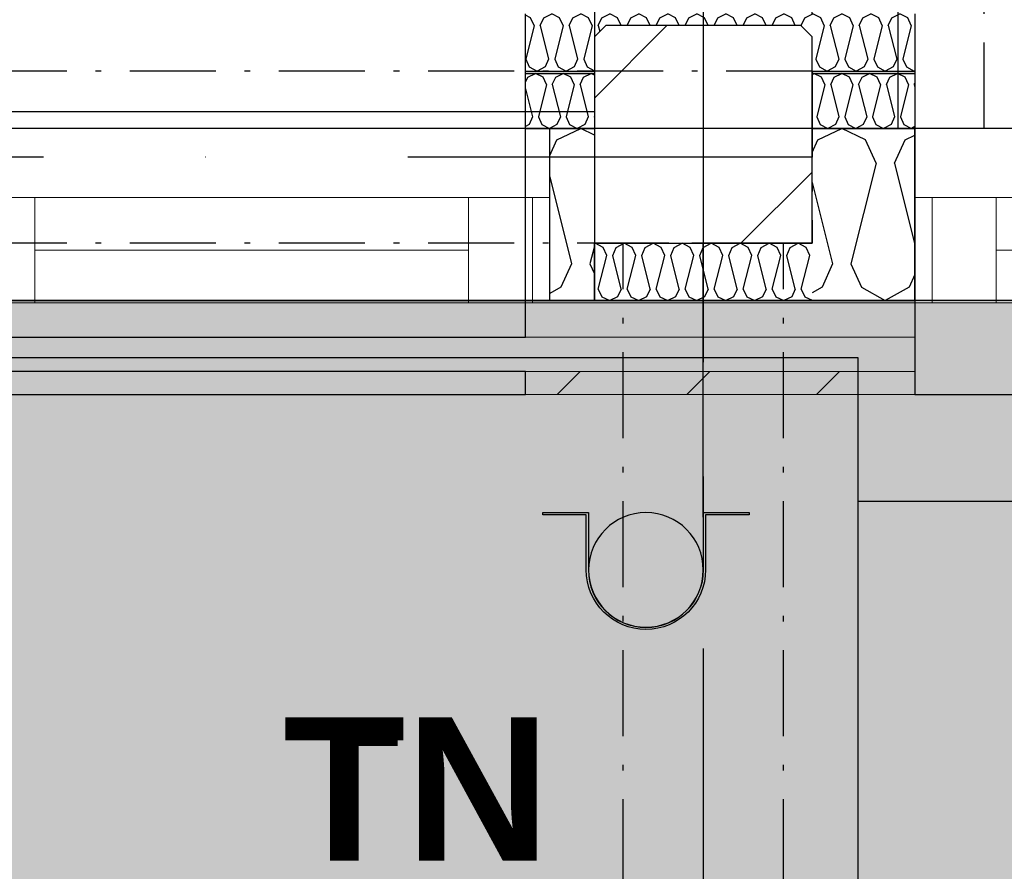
# Model space of a CAD drawing. Header units: millimetres. Extents: x -173281 to 144469, y -85977 to 83288.
# Tile 123 of 256: x -65669 to -64811, y -44460 to -43717. Entities that reach past the tile are written whole.
import ezdxf
from ezdxf.enums import TextEntityAlignment as Align

# ---------------------------------------------------------------- set-up
doc = ezdxf.new("R2010")
doc.units = ezdxf.units.MM
doc.header["$LTSCALE"] = 0.5
doc.header["$MEASUREMENT"] = 0
for name, pattern in [('Akselinje', [1500, 1000, -200, 100, -200]), ('Over snittplan', [260, 150, -50, 10, -50]), ('PLINE', [0]), ('Prikk & stiplet', [1340.555525, 705.555534, -352.777767, 0, -282.222223])]:
    doc.linetypes.add(name, pattern=pattern)
for name, color, linetype in [('222- Søyler', 7, 'Continuous'), ('222- Søyler  (Skravur)', 7, 'Continuous'), ('223- Bjelker', 7, 'Continuous'), ('231- Bærende yttervegger', 7, 'Continuous'), ('231- Bærende yttervegger (Skravur)', 7, 'Continuous'), ('231- Bærende yttervegger(Nye konstruksjoner)', 7, 'Continuous'), ('232- Ikke-bærende yttervegger', 7, 'Continuous'), ('232- Ikke-bærende yttervegger (Skravur)', 7, 'Continuous'), ('232- Ikke-bærende yttervegger (Skravur)(Nye konstruksjoner)', 7, 'Continuous'), ('232- Ikke-bærende yttervegger(Nye konstruksjoner)', 7, 'Continuous'), ('235- Utvendig kledning og overflate (Skravur)(Nye konstruksjoner)', 7, 'Continuous'), ('244- Vinduer_ dører_ foldevegger(Nye konstruksjoner)', 7, 'Continuous'), ('252- Gulv på grunn_ bunnplate', 7, 'Continuous'), ('252- Gulv på grunn_ bunnplate(Nye konstruksjoner)', 7, 'Continuous'), ('256- Faste himlinger og overflatebehandling(Nye konstruksjoner)', 7, 'Continuous'), ('265- Gesimser_ takrenner og nedløp(Nye konstruksjoner)', 7, 'Continuous'), ('283- Ramper(Nye konstruksjoner)', 7, 'Continuous'), ('82-- Modullinjer', 7, 'Continuous'), ('852- Teknisk_symbolsk informasjon_ bygning(Nye konstruksjoner)', 7, 'Continuous')]:
    doc.layers.add(name, color=color, linetype=linetype)
doc.layers.add('234- Vinduer_ dører_ porter(Nye konstruksjoner)', color=7, linetype='Continuous', lineweight=0)
doc.layers.add('235- Utvendig kledning og overflate(Nye konstruksjoner)', color=7, linetype='Continuous', lineweight=0)
doc.styles.add('GENERATED_STYLE_1', font='arial.ttf')
doc.styles.add('GENERATED_STYLE_2', font='arial.ttf')

# ---------------------------------------------------------------- blocks, each defined once
blk = doc.blocks.new('*X224')
at = {"layer": '232- Ikke-bærende yttervegger (Skravur)', "linetype": 'PLINE'}
for p, q in [((-64973.13, -43821.73), (-64952.4, -43811.93)), ((-64931.68, -43821.73), (-64952.4, -43811.93)), ((-64978.16, -43832.8), (-64973.13, -43821.73)), ((-64922.44, -43842.05), (-64931.68, -43821.73)), ((-64906.49, -43842.05), (-64897.25, -43821.73)), ((-64897.25, -43821.73), (-64888.66, -43817.67)), ((-64922.44, -43842.05), (-64944.43, -43930.04)), ((-64906.49, -43842.05), (-64888.66, -43913.38)), ((-64978.16, -43858.9), (-64960.37, -43930.04)), ((-64960.37, -43930.04), (-64969.62, -43950.36)), ((-64944.43, -43930.04), (-64935.19, -43950.36)), ((-64888.66, -43939.2), (-64893.74, -43950.36)), ((-64969.62, -43950.36), (-64978.16, -43955.13)), ((-64935.19, -43950.36), (-64914.46, -43961.93)), ((-64893.74, -43950.36), (-64914.46, -43961.93))]:
    blk.add_line(p, q, dxfattribs=at)
blk = doc.blocks.new('Vindu[20]')
at = {"layer": '234- Vinduer_ dører_ porter(Nye konstruksjoner)', "linetype": 'PLINE'}
for p, q in [((-64888.66, -43811.93), (-63668.66, -43811.93)), ((-64873.66, -43871.93), (-64888.66, -43871.93)), ((-64817.66, -43871.93), (-64873.66, -43871.93)), ((-64873.66, -43871.93), (-64873.66, -43963.93)), ((-64817.66, -43963.93), (-64817.66, -43871.93)), ((-63739.66, -43871.93), (-64817.66, -43871.93)), ((-64817.66, -43917.93), (-63739.66, -43917.93)), ((-64888.66, -43961.93), (-63668.66, -43961.93)), ((-64888.66, -43963.93), (-64873.66, -43963.93)), ((-64873.66, -43963.93), (-64817.66, -43963.93)), ((-64817.66, -43963.93), (-63739.66, -43963.93))]:
    blk.add_line(p, q, dxfattribs=at)
at = {"layer": '244- Vinduer_ dører_ foldevegger(Nye konstruksjoner)', "linetype": 'PLINE'}
for p, q in [((-64888.66, -43871.93), (-64888.66, -43811.93)), ((-64888.66, -43961.93), (-64888.66, -43871.93)), ((-64888.66, -43961.93), (-64888.66, -43871.93)), ((-64888.66, -43961.93), (-64895.66, -43961.93)), ((-64888.66, -43961.93), (-64895.66, -43961.93))]:
    blk.add_line(p, q, dxfattribs=at)
blk = doc.blocks.new('*X398')
at = {"layer": '231- Bærende yttervegger (Skravur)', "linetype": 'PLINE'}
for p, q in [((-65200.76, -43821.73), (-65180.04, -43811.93)), ((-65168.16, -43817.55), (-65180.04, -43811.93)), ((-65207.03, -43835.51), (-65200.76, -43821.73)), ((-65207.03, -43853.97), (-65188.01, -43930.04)), ((-65168.16, -43914.4), (-65172.07, -43930.04)), ((-65188.01, -43930.04), (-65197.26, -43950.36)), ((-65172.07, -43930.04), (-65168.16, -43938.64)), ((-65197.26, -43950.36), (-65207.03, -43955.82))]:
    blk.add_line(p, q, dxfattribs=at)
blk = doc.blocks.new('Vindustempel[37]', base_point=(-65467.03, -43811.93))
at = {"layer": '852- Teknisk_symbolsk informasjon_ bygning(Nye konstruksjoner)', "char_height": 100, "attachment_point": 1, "rotation": 180, "style": 'GENERATED_STYLE_1'}
for s, insert in [('\\A1;{\\pql;\\pt0,50;\\fArial|b0|i0|c0|p0;\\W1.000000;x2\xa0280\\fArial|b0|i0|c0|p0;\\W1.000000;\\A1{\\H.66x;\\S^  ;}\\fArial|b0|i0|c0|p0;\\W1.000000;\\fArial|b0|i0|c0|p0;\\W1.000000;\\A1{\\H.66x;\\S^  ;}}', (-65562.25, -44831.93)), ('\\A1;{\\pql;\\pt0,50;\\fArial|b0|i0|c0|p0;\\W1.000000;490\\fArial|b0|i0|c0|p0;\\W1.000000;\\A1{\\H.66x;\\S^  ;}\\fArial|b0|i0|c0|p0;\\W1.000000;\\fArial|b0|i0|c0|p0;\\W1.000000;\\A1{\\H.66x;\\S^  ;}}', (-65333.44, -44831.93))]:
    blk.add_mtext(s, dxfattribs=dict(at, insert=insert))
at = {"layer": '852- Teknisk_symbolsk informasjon_ bygning(Nye konstruksjoner)', "style": 'GENERATED_STYLE_1'}
for tag, p in [('DUMMY_239', (-65333.44, -44226.21)), ('DUMMY_238', (-64960.04, -44226.21)), ('DUMMY_236', (-64960.04, -44383.36)), ('DUMMY_237', (-65333.44, -44406.21)), ('DUMMY_234', (-64960.04, -44540.5)), ('DUMMY_235', (-65333.44, -44563.36)), ('strSillValue', (-65333.44, -44720.5)), ('strSillPrefix', (-64960.04, -44720.5)), ('DUMMY_233', (-65974.02, -44854.78)), ('strUnitPrefix', (-64960.04, -44877.64))]:
    blk.add_attdef(tag, text='', height=100, rotation=180, dxfattribs=at).set_placement(p, align=Align.TOP_LEFT)
at = {"layer": '852- Teknisk_symbolsk informasjon_ bygning(Nye konstruksjoner)', "style": 'GENERATED_STYLE_2'}
blk.add_attdef('AC_WIDO_ID', text='', height=100, rotation=180, dxfattribs=at).set_placement((-65467.03, -44822.24), align=Align.BOTTOM_CENTER)
blk = doc.blocks.new('Vindu[42]')
at = {"layer": '234- Vinduer_ dører_ porter(Nye konstruksjoner)', "linetype": 'PLINE'}
for p, q in [((-65207.03, -43811.93), (-65727.03, -43811.93)), ((-65712.03, -43871.93), (-65656.03, -43871.93)), ((-65656.03, -43871.93), (-65656.03, -43963.93)), ((-65656.03, -43871.93), (-65278.03, -43871.93)), ((-65278.03, -43963.93), (-65278.03, -43871.93)), ((-65278.03, -43871.93), (-65222.03, -43871.93)), ((-65222.03, -43871.93), (-65207.03, -43871.93)), ((-65222.03, -43871.93), (-65222.03, -43963.93)), ((-65278.03, -43917.93), (-65656.03, -43917.93)), ((-65207.03, -43961.93), (-65727.03, -43961.93)), ((-65656.03, -43963.93), (-65712.03, -43963.93)), ((-65278.03, -43963.93), (-65656.03, -43963.93)), ((-65222.03, -43963.93), (-65278.03, -43963.93)), ((-65207.03, -43963.93), (-65222.03, -43963.93))]:
    blk.add_line(p, q, dxfattribs=at)
at = {"layer": '244- Vinduer_ dører_ foldevegger(Nye konstruksjoner)', "linetype": 'PLINE'}
for p, q in [((-65207.03, -43871.93), (-65207.03, -43811.93)), ((-65207.03, -43961.93), (-65207.03, -43871.93)), ((-65207.03, -43961.93), (-65207.03, -43871.93)), ((-65207.03, -43961.93), (-65200.03, -43961.93)), ((-65207.03, -43961.93), (-65200.03, -43961.93))]:
    blk.add_line(p, q, dxfattribs=at)
at = {"layer": '852- Teknisk_symbolsk informasjon_ bygning(Nye konstruksjoner)'}
ref = blk.add_blockref('Vindustempel[37]', (-65467.03, -43811.93), dxfattribs=at)
ref.add_attrib('AC_WIDO_ID', 'VA-09', dxfattribs={"color": 7, "height": 100, "rotation": 180, "style": 'GENERATED_STYLE_2'}).set_placement((-65467.03, -44822.24), align=Align.BOTTOM_CENTER)
ref.add_attrib('strUnitPrefix', 'BxH:', dxfattribs={"color": 7, "height": 100, "rotation": 180, "style": 'GENERATED_STYLE_1'}).set_placement((-64960.04, -44877.64), align=Align.TOP_LEFT)
ref.add_attrib('strSillValue', '910', dxfattribs={"color": 7, "height": 100, "rotation": 180, "style": 'GENERATED_STYLE_1'}).set_placement((-65333.44, -44720.5), align=Align.TOP_LEFT)
ref.add_attrib('strSillPrefix', 'Bh.:', dxfattribs={"color": 7, "height": 100, "rotation": 180, "style": 'GENERATED_STYLE_1'}).set_placement((-64960.04, -44720.5), align=Align.TOP_LEFT)
ref.add_attrib('DUMMY_235', '-', dxfattribs={"color": 7, "height": 100, "rotation": 180, "style": 'GENERATED_STYLE_1'}).set_placement((-65333.44, -44563.36), align=Align.TOP_LEFT)
ref.add_attrib('DUMMY_237', '-', dxfattribs={"color": 7, "height": 100, "rotation": 180, "style": 'GENERATED_STYLE_1'}).set_placement((-65333.44, -44406.21), align=Align.TOP_LEFT)
blk = doc.blocks.new('*X729')
at = {"layer": '232- Ikke-bærende yttervegger (Skravur)(Nye konstruksjoner)', "linetype": 'PLINE'}
for p, q in [((-65228.16, -43771.53), (-65226.13, -43767.07)), ((-65226.13, -43767.07), (-65219.5, -43763.93)), ((-65212.87, -43767.07), (-65219.5, -43763.93)), ((-65209.91, -43773.57), (-65212.87, -43767.07)), ((-65204.81, -43773.57), (-65201.85, -43767.07)), ((-65201.85, -43767.07), (-65195.22, -43763.93)), ((-65188.59, -43767.07), (-65195.22, -43763.93)), ((-65185.63, -43773.57), (-65188.59, -43767.07)), ((-65180.53, -43773.57), (-65177.57, -43767.07)), ((-65177.57, -43767.07), (-65170.94, -43763.93)), ((-65168.16, -43765.24), (-65170.94, -43763.93)), ((-65228.16, -43777.28), (-65222.05, -43801.72)), ((-65209.91, -43773.57), (-65216.95, -43801.72)), ((-65204.81, -43773.57), (-65197.77, -43801.72)), ((-65185.63, -43773.57), (-65192.67, -43801.72)), ((-65180.53, -43773.57), (-65173.49, -43801.72)), ((-65222.05, -43801.72), (-65225.01, -43808.23)), ((-65216.95, -43801.72), (-65213.99, -43808.23)), ((-65197.77, -43801.72), (-65200.73, -43808.23)), ((-65192.67, -43801.72), (-65189.71, -43808.23)), ((-65173.49, -43801.72), (-65176.44, -43808.23)), ((-65168.16, -43800.83), (-65168.38, -43801.72)), ((-65168.38, -43801.72), (-65168.16, -43802.22)), ((-65225.01, -43808.23), (-65228.16, -43809.99)), ((-65213.99, -43808.23), (-65207.36, -43811.93)), ((-65200.73, -43808.23), (-65207.36, -43811.93)), ((-65189.71, -43808.23), (-65183.08, -43811.93)), ((-65176.44, -43808.23), (-65183.08, -43811.93))]:
    blk.add_line(p, q, dxfattribs=at)
blk = doc.blocks.new('*X730')
at = {"layer": '232- Ikke-bærende yttervegger (Skravur)(Nye konstruksjoner)', "linetype": 'PLINE'}
for p, q in [((-64978.16, -43764.63), (-64976.69, -43763.93)), ((-64970.05, -43767.07), (-64976.69, -43763.93)), ((-64967.1, -43773.57), (-64970.05, -43767.07)), ((-64961.99, -43773.57), (-64959.03, -43767.07)), ((-64959.03, -43767.07), (-64952.4, -43763.93)), ((-64945.77, -43767.07), (-64952.4, -43763.93)), ((-64942.81, -43773.57), (-64945.77, -43767.07)), ((-64937.71, -43773.57), (-64934.75, -43767.07)), ((-64934.75, -43767.07), (-64928.12, -43763.93)), ((-64921.49, -43767.07), (-64928.12, -43763.93)), ((-64918.53, -43773.57), (-64921.49, -43767.07)), ((-64913.43, -43773.57), (-64910.47, -43767.07)), ((-64910.47, -43767.07), (-64903.84, -43763.93)), ((-64897.21, -43767.07), (-64903.84, -43763.93)), ((-64894.25, -43773.57), (-64897.21, -43767.07)), ((-64967.1, -43773.57), (-64974.13, -43801.72)), ((-64961.99, -43773.57), (-64954.95, -43801.72)), ((-64942.81, -43773.57), (-64949.85, -43801.72)), ((-64937.71, -43773.57), (-64930.67, -43801.72)), ((-64918.53, -43773.57), (-64925.57, -43801.72)), ((-64913.43, -43773.57), (-64906.39, -43801.72)), ((-64894.25, -43773.57), (-64901.29, -43801.72)), ((-64889.15, -43773.57), (-64888.66, -43772.5)), ((-64889.15, -43773.57), (-64888.66, -43775.52)), ((-64974.13, -43801.72), (-64971.18, -43808.23)), ((-64954.95, -43801.72), (-64957.91, -43808.23)), ((-64949.85, -43801.72), (-64946.89, -43808.23)), ((-64930.67, -43801.72), (-64933.63, -43808.23)), ((-64925.57, -43801.72), (-64922.61, -43808.23)), ((-64906.39, -43801.72), (-64909.35, -43808.23)), ((-64901.29, -43801.72), (-64898.33, -43808.23)), ((-64971.18, -43808.23), (-64964.54, -43811.93)), ((-64957.91, -43808.23), (-64964.54, -43811.93)), ((-64946.89, -43808.23), (-64940.26, -43811.93)), ((-64933.63, -43808.23), (-64940.26, -43811.93)), ((-64922.61, -43808.23), (-64915.98, -43811.93)), ((-64909.35, -43808.23), (-64915.98, -43811.93)), ((-64898.33, -43808.23), (-64891.7, -43811.93)), ((-64888.66, -43810.23), (-64891.7, -43811.93))]:
    blk.add_line(p, q, dxfattribs=at)
blk = doc.blocks.new('*X735')
at = {"layer": '232- Ikke-bærende yttervegger (Skravur)(Nye konstruksjoner)', "linetype": 'PLINE'}
for p, q in [((-65223.72, -43715.2), (-65228.16, -43713.1)), ((-65220.64, -43721.97), (-65223.72, -43715.2)), ((-65215.32, -43721.97), (-65212.24, -43715.2)), ((-65212.24, -43715.2), (-65205.33, -43711.93)), ((-65198.43, -43715.2), (-65205.33, -43711.93)), ((-65195.34, -43721.97), (-65198.43, -43715.2)), ((-65190.03, -43721.97), (-65186.95, -43715.2)), ((-65186.95, -43715.2), (-65180.04, -43711.93)), ((-65173.13, -43715.2), (-65180.04, -43711.93)), ((-65170.05, -43721.97), (-65173.13, -43715.2)), ((-65164.74, -43721.97), (-65161.65, -43715.2)), ((-65161.65, -43715.2), (-65154.75, -43711.93)), ((-65147.84, -43715.2), (-65154.75, -43711.93)), ((-65144.78, -43721.93), (-65147.84, -43715.2)), ((-65139.43, -43721.93), (-65136.36, -43715.2)), ((-65136.36, -43715.2), (-65129.45, -43711.93)), ((-65122.55, -43715.2), (-65129.45, -43711.93)), ((-65119.48, -43721.93), (-65122.55, -43715.2)), ((-65114.13, -43721.93), (-65111.07, -43715.2)), ((-65111.07, -43715.2), (-65104.16, -43711.93)), ((-65097.25, -43715.2), (-65104.16, -43711.93)), ((-65094.19, -43721.93), (-65097.25, -43715.2)), ((-65088.84, -43721.93), (-65085.78, -43715.2)), ((-65085.78, -43715.2), (-65078.87, -43711.93)), ((-65071.96, -43715.2), (-65078.87, -43711.93)), ((-65068.9, -43721.93), (-65071.96, -43715.2)), ((-65063.55, -43721.93), (-65060.48, -43715.2)), ((-65060.48, -43715.2), (-65053.58, -43711.93)), ((-65046.67, -43715.2), (-65053.58, -43711.93)), ((-65043.61, -43721.93), (-65046.67, -43715.2)), ((-65038.25, -43721.93), (-65035.19, -43715.2)), ((-65035.19, -43715.2), (-65028.28, -43711.93)), ((-65021.38, -43715.2), (-65028.28, -43711.93)), ((-65018.31, -43721.93), (-65021.38, -43715.2)), ((-65012.96, -43721.93), (-65009.9, -43715.2)), ((-65009.9, -43715.2), (-65002.99, -43711.93)), ((-64996.08, -43715.2), (-65002.99, -43711.93)), ((-64993.02, -43721.93), (-64996.08, -43715.2)), ((-64987.69, -43721.97), (-64984.6, -43715.2)), ((-64984.6, -43715.2), (-64977.7, -43711.93)), ((-64970.79, -43715.2), (-64977.7, -43711.93)), ((-64967.71, -43721.97), (-64970.79, -43715.2)), ((-64962.39, -43721.97), (-64959.31, -43715.2)), ((-64959.31, -43715.2), (-64952.4, -43711.93)), ((-64945.5, -43715.2), (-64952.4, -43711.93)), ((-64942.41, -43721.97), (-64945.5, -43715.2)), ((-64937.1, -43721.97), (-64934.02, -43715.2)), ((-64934.02, -43715.2), (-64927.11, -43711.93)), ((-64920.2, -43715.2), (-64927.11, -43711.93)), ((-64917.12, -43721.97), (-64920.2, -43715.2)), ((-64911.81, -43721.97), (-64908.73, -43715.2)), ((-64908.73, -43715.2), (-64901.82, -43711.93)), ((-64894.91, -43715.2), (-64901.82, -43711.93)), ((-64891.83, -43721.97), (-64894.91, -43715.2)), ((-65220.64, -43721.97), (-65227.97, -43751.3)), ((-65215.32, -43721.97), (-65207.99, -43751.3)), ((-65195.34, -43721.97), (-65202.68, -43751.3)), ((-65190.03, -43721.97), (-65182.7, -43751.3)), ((-65170.05, -43721.97), (-65177.38, -43751.3)), ((-65164.74, -43721.97), (-65163.43, -43727.2)), ((-64987.69, -43721.97), (-64987.54, -43722.55)), ((-64967.71, -43721.97), (-64975.04, -43751.3)), ((-64962.39, -43721.97), (-64955.06, -43751.3)), ((-64942.41, -43721.97), (-64949.75, -43751.3)), ((-64937.1, -43721.97), (-64929.77, -43751.3)), ((-64917.12, -43721.97), (-64924.45, -43751.3)), ((-64911.81, -43721.97), (-64904.47, -43751.3)), ((-64891.83, -43721.97), (-64899.16, -43751.3)), ((-65227.97, -43751.3), (-65224.89, -43758.07)), ((-65207.99, -43751.3), (-65211.07, -43758.07)), ((-65202.68, -43751.3), (-65199.59, -43758.07)), ((-65182.7, -43751.3), (-65185.78, -43758.07)), ((-65177.38, -43751.3), (-65174.3, -43758.07)), ((-64975.04, -43751.3), (-64971.96, -43758.07)), ((-64955.06, -43751.3), (-64958.14, -43758.07)), ((-64949.75, -43751.3), (-64946.66, -43758.07)), ((-64929.77, -43751.3), (-64932.85, -43758.07)), ((-64924.45, -43751.3), (-64921.37, -43758.07)), ((-64904.47, -43751.3), (-64907.56, -43758.07)), ((-64899.16, -43751.3), (-64896.08, -43758.07)), ((-65224.89, -43758.07), (-65217.98, -43761.93)), ((-65211.07, -43758.07), (-65217.98, -43761.93)), ((-65199.59, -43758.07), (-65192.69, -43761.93)), ((-65185.78, -43758.07), (-65192.69, -43761.93)), ((-65174.3, -43758.07), (-65168.16, -43761.5)), ((-64971.96, -43758.07), (-64965.05, -43761.93)), ((-64958.14, -43758.07), (-64965.05, -43761.93)), ((-64946.66, -43758.07), (-64939.76, -43761.93)), ((-64932.85, -43758.07), (-64939.76, -43761.93)), ((-64921.37, -43758.07), (-64914.46, -43761.93)), ((-64907.56, -43758.07), (-64914.46, -43761.93)), ((-64896.08, -43758.07), (-64889.17, -43761.93)), ((-64888.66, -43761.64), (-64889.17, -43761.93))]:
    blk.add_line(p, q, dxfattribs=at)
blk = doc.blocks.new('*X740')
at = {"layer": '231- Bærende yttervegger (Skravur)', "linetype": 'PLINE'}
for p, q in [((-65168.16, -43912.35), (-65167.39, -43911.93)), ((-65160.49, -43915.78), (-65167.39, -43911.93)), ((-65157.4, -43922.56), (-65160.49, -43915.78)), ((-65152.09, -43922.56), (-65149.01, -43915.78)), ((-65149.01, -43915.78), (-65142.1, -43911.93)), ((-65135.19, -43915.78), (-65142.1, -43911.93)), ((-65132.11, -43922.56), (-65135.19, -43915.78)), ((-65126.8, -43922.56), (-65123.72, -43915.78)), ((-65123.72, -43915.78), (-65116.81, -43911.93)), ((-65109.9, -43915.78), (-65116.81, -43911.93)), ((-65106.82, -43922.56), (-65109.9, -43915.78)), ((-65101.5, -43922.56), (-65098.42, -43915.78)), ((-65098.42, -43915.78), (-65091.52, -43911.93)), ((-65084.61, -43915.78), (-65091.52, -43911.93)), ((-65081.53, -43922.56), (-65084.61, -43915.78)), ((-65076.21, -43922.56), (-65073.13, -43915.78)), ((-65073.13, -43915.78), (-65066.22, -43911.93)), ((-65059.32, -43915.78), (-65066.22, -43911.93)), ((-65056.23, -43922.56), (-65059.32, -43915.78)), ((-65050.92, -43922.56), (-65047.84, -43915.78)), ((-65047.84, -43915.78), (-65040.93, -43911.93)), ((-65034.02, -43915.78), (-65040.93, -43911.93)), ((-65030.94, -43922.56), (-65034.02, -43915.78)), ((-65025.63, -43922.56), (-65022.54, -43915.78)), ((-65022.54, -43915.78), (-65015.64, -43911.93)), ((-65008.73, -43915.78), (-65015.64, -43911.93)), ((-65005.65, -43922.56), (-65008.73, -43915.78)), ((-65000.33, -43922.56), (-64997.25, -43915.78)), ((-64997.25, -43915.78), (-64990.34, -43911.93)), ((-64983.44, -43915.78), (-64990.34, -43911.93)), ((-64980.35, -43922.56), (-64983.44, -43915.78)), ((-65164.74, -43951.89), (-65157.4, -43922.56)), ((-65144.76, -43951.89), (-65152.09, -43922.56)), ((-65139.44, -43951.89), (-65132.11, -43922.56)), ((-65119.47, -43951.89), (-65126.8, -43922.56)), ((-65114.15, -43951.89), (-65106.82, -43922.56)), ((-65094.17, -43951.89), (-65101.5, -43922.56)), ((-65088.86, -43951.89), (-65081.53, -43922.56)), ((-65068.88, -43951.89), (-65076.21, -43922.56)), ((-65063.57, -43951.89), (-65056.23, -43922.56)), ((-65043.59, -43951.89), (-65050.92, -43922.56)), ((-65038.27, -43951.89), (-65030.94, -43922.56)), ((-65018.29, -43951.89), (-65025.63, -43922.56)), ((-65012.98, -43951.89), (-65005.65, -43922.56)), ((-64993, -43951.89), (-65000.33, -43922.56)), ((-64987.69, -43951.89), (-64980.35, -43922.56)), ((-65164.74, -43951.89), (-65161.65, -43958.66)), ((-65144.76, -43951.89), (-65147.84, -43958.66)), ((-65139.44, -43951.89), (-65136.36, -43958.66)), ((-65119.47, -43951.89), (-65122.55, -43958.66)), ((-65114.15, -43951.89), (-65111.07, -43958.66)), ((-65094.17, -43951.89), (-65097.25, -43958.66)), ((-65088.86, -43951.89), (-65085.78, -43958.66)), ((-65068.88, -43951.89), (-65071.96, -43958.66)), ((-65063.57, -43951.89), (-65060.48, -43958.66)), ((-65043.59, -43951.89), (-65046.67, -43958.66)), ((-65038.27, -43951.89), (-65035.19, -43958.66)), ((-65018.29, -43951.89), (-65021.38, -43958.66)), ((-65012.98, -43951.89), (-65009.9, -43958.66)), ((-64993, -43951.89), (-64996.08, -43958.66)), ((-64987.69, -43951.89), (-64984.6, -43958.66)), ((-65161.65, -43958.66), (-65154.75, -43961.93)), ((-65147.84, -43958.66), (-65154.75, -43961.93)), ((-65136.36, -43958.66), (-65129.45, -43961.93)), ((-65122.55, -43958.66), (-65129.45, -43961.93)), ((-65111.07, -43958.66), (-65104.16, -43961.93)), ((-65097.25, -43958.66), (-65104.16, -43961.93)), ((-65085.78, -43958.66), (-65078.87, -43961.93)), ((-65071.96, -43958.66), (-65078.87, -43961.93)), ((-65060.48, -43958.66), (-65053.58, -43961.93)), ((-65046.67, -43958.66), (-65053.58, -43961.93)), ((-65035.19, -43958.66), (-65028.28, -43961.93)), ((-65021.38, -43958.66), (-65028.28, -43961.93)), ((-65009.9, -43958.66), (-65002.99, -43961.93)), ((-64996.08, -43958.66), (-65002.99, -43961.93)), ((-64984.6, -43958.66), (-64978.16, -43961.71))]:
    blk.add_line(p, q, dxfattribs=at)
blk = doc.blocks.new('Standard grid marker[192]', base_point=(20939.46, -43811.93))
at = {"layer": '82-- Modullinjer', "linetype": 'Akselinje'}
blk.add_line((20739.46, -43811.93), (-81321.28, -43811.93), dxfattribs=at)
at = {"layer": '82-- Modullinjer', "style": 'GENERATED_STYLE_2'}
for tag, p in [('AC_MarkerText_1_1', (-81898.78, -43851.93)), ('AC_MarkerText_1_0', (21061.96, -43851.93))]:
    blk.add_attdef(tag, text='', height=175, rotation=90, dxfattribs=at).set_placement(p, align=Align.TOP_CENTER)
blk = doc.blocks.new('Standard grid marker[269]', base_point=(-65073.16, 26434.41))
at = {"layer": '82-- Modullinjer', "linetype": 'Akselinje'}
blk.add_line((-65073.16, 26234.41), (-65073.16, -50374.43), dxfattribs=at)
at = {"layer": '82-- Modullinjer', "style": 'GENERATED_STYLE_2'}
for tag, p in [('AC_MarkerText_1_0', (-65200.66, 26644.41)), ('AC_MarkerText_1_1', (-65200.66, -50864.43))]:
    blk.add_attdef(tag, text='', height=175, rotation=90, dxfattribs=at).set_placement(p, align=Align.TOP_CENTER)
blk = doc.blocks.new('Nedløp kompleks[308]', base_point=(-65123.16, -44196.93))
at = {"layer": '265- Gesimser_ takrenner og nedløp(Nye konstruksjoner)', "linetype": 'PLINE', "flags": 128}
for points in [[(-65213.16, -44146.93), (-65173.36, -44146.93), (-65173.36, -44196.93, 1), (-65072.96, -44196.93), (-65072.96, -44146.93), (-65033.16, -44146.93), (-65033.16, -44148.93), (-65071.16, -44148.93), (-65071.16, -44196.93, -1), (-65175.16, -44196.93), (-65175.16, -44148.93), (-65213.16, -44148.93)], [(-65213.16, -44146.93), (-65173.36, -44146.93), (-65173.36, -44196.93, 1), (-65072.96, -44196.93), (-65072.96, -44146.93), (-65033.16, -44146.93), (-65033.16, -44148.93), (-65071.16, -44148.93), (-65071.16, -44196.93, -1), (-65175.16, -44196.93), (-65175.16, -44148.93), (-65213.16, -44148.93)], [(-65213.16, -44146.93), (-65173.36, -44146.93), (-65173.36, -44196.93, 1), (-65072.96, -44196.93), (-65072.96, -44146.93), (-65033.16, -44146.93), (-65033.16, -44148.93), (-65071.16, -44148.93), (-65071.16, -44196.93, -1), (-65175.16, -44196.93), (-65175.16, -44148.93), (-65213.16, -44148.93)], [(-65213.16, -44146.93), (-65173.36, -44146.93), (-65173.36, -44196.93, 1), (-65072.96, -44196.93), (-65072.96, -44146.93), (-65033.16, -44146.93), (-65033.16, -44148.93), (-65071.16, -44148.93), (-65071.16, -44196.93, -1), (-65175.16, -44196.93), (-65175.16, -44148.93), (-65213.16, -44148.93)], [(-65213.16, -44146.93), (-65173.36, -44146.93), (-65173.36, -44196.93, 1), (-65072.96, -44196.93), (-65072.96, -44146.93), (-65033.16, -44146.93), (-65033.16, -44148.93), (-65071.16, -44148.93), (-65071.16, -44196.93, -1), (-65175.16, -44196.93), (-65175.16, -44148.93), (-65213.16, -44148.93)], [(-65073.16, -44196.93, 1), (-65173.16, -44196.93, 1)]]:
    blk.add_lwpolyline(points, format="xyb", close=True, dxfattribs=at)

msp = doc.modelspace()

# ---------------------------------------------------------------- hatches: boundary and pattern name
at = {"layer": '222- Søyler  (Skravur)', "linetype": 'Continuous'}
h = msp.add_hatch(dxfattribs=at)
h.set_pattern_fill('Skrålinjer_3', color=256, style=0, pattern_type=2)
h.set_pattern_definition([(45, (0, 0), (-127.2792, 127.2792), [])])
h.paths.add_polyline_path([(-64978.16, -43911.93), (-64978.16, -43731.93), (-64988.16, -43721.93), (-65158.16, -43721.93), (-65168.16, -43731.93), (-65168.16, -43911.93)])
at = {"layer": '232- Ikke-bærende yttervegger (Skravur)(Nye konstruksjoner)', "linetype": 'Continuous'}
for points in [[(-65228.16, -43763.93), (-65168.16, -43763.93), (-65168.16, -43761.93), (-65228.16, -43761.93)], [(-64978.16, -43761.93), (-64978.16, -43763.93), (-64888.66, -43763.93), (-64888.66, -43761.93)]]:
    msp.add_hatch(color=256, dxfattribs=at).paths.add_polyline_path(points)
at = {"layer": '235- Utvendig kledning og overflate (Skravur)(Nye konstruksjoner)', "linetype": 'Continuous'}
h = msp.add_hatch(dxfattribs=at)
h.set_pattern_fill('Prikker_tett', color=256, style=0, pattern_type=2)
h.set_pattern_definition([(0, (0, 0), (0, 43.30127), [0, -25]), (0, (12.5, 21.65), (0, 43.30127), [0, -25])])
h.paths.add_polyline_path([(-65228.16, -43963.93), (-64888.66, -43963.93), (-64888.66, -43961.93), (-65228.16, -43961.93)])
h = msp.add_hatch(dxfattribs=at)
h.set_pattern_fill('Skrålinjer_2', color=256, style=0, pattern_type=2)
h.set_pattern_definition([(45, (0, 0), (-56.56854, 56.56854), [80, 0])])
h.paths.add_polyline_path([(-65228.16, -44043.93), (-64888.66, -44043.93), (-64888.66, -44023.93), (-65228.16, -44023.93)])
at = {"layer": '256- Faste himlinger og overflatebehandling(Nye konstruksjoner)', "linetype": 'Continuous'}
msp.add_hatch(color=256, dxfattribs=at).paths.add_polyline_path([(-77573.16, -45166.93), (-76163.16, -45166.93), (-76163.16, -46156.93), (-69793.16, -46156.93), (-66143.16, -46186.93), (-60353.16, -46186.93), (-60353.16, -43186.93), (-59123.16, -43186.93), (-59123.16, -36146.93), (-60353.16, -36146.93), (-60353.16, -12056.93), (-61323.16, -12056.93), (-61323.16, -14921.93), (-61193.16, -14921.93), (-61193.16, -15296.93), (-61378.16, -15296.93), (-61378.16, -25536.93), (-61193.16, -25536.93), (-61193.16, -25911.93), (-61323.16, -25911.93), (-61323.16, -37221.93), (-60173.16, -37221.93), (-60173.16, -42061.93), (-61323.16, -42061.93), (-61323.16, -43961.93), (-70863.16, -43961.93), (-70863.16, -45161.93), (-75178.16, -45161.93), (-75178.16, -43961.93), (-76398.16, -43961.93), (-76398.16, -44096.93), (-76683.16, -44096.93), (-76683.16, -39207.93), (-77573.16, -39207.93)])

# ---------------------------------------------------------------- linework, layer by layer
at = {"layer": '222- Søyler', "linetype": 'PLINE', "flags": 128}
msp.add_lwpolyline([(-64978.16, -43911.93), (-64978.16, -43731.93), (-64988.16, -43721.93), (-65158.16, -43721.93), (-65168.16, -43731.93), (-65168.16, -43911.93)], close=True, dxfattribs=at)
at = {"layer": '223- Bjelker', "linetype": 'Over snittplan'}
for p, q in [((-64978.16, -43811.93), (-64978.16, -25816.93)), ((-64828.16, -43811.93), (-64828.16, -25816.93)), ((-64978.16, -43761.93), (-76548.16, -43761.93)), ((-64978.16, -43761.93), (-64978.16, -43911.93)), ((-64828.16, -43811.93), (-64978.16, -43811.93)), ((-64978.16, -43911.93), (-76548.16, -43911.93)), ((-65143.16, -46161.93), (-65143.16, -43911.93)), ((-65003.16, -43911.93), (-65143.16, -43911.93)), ((-65003.16, -46161.93), (-65003.16, -43911.93))]:
    msp.add_line(p, q, dxfattribs=at)
at = {"layer": '223- Bjelker', "linetype": 'Prikk & stiplet'}
for p, q in [((-64903.16, -43811.93), (-64903.16, -25816.93)), ((-64978.16, -43836.93), (-76548.16, -43836.93)), ((-65073.16, -46161.93), (-65073.16, -43911.93))]:
    msp.add_line(p, q, dxfattribs=at)
at = {"layer": '231- Bærende yttervegger', "linetype": 'PLINE'}
for p, q in [((-65207.03, -43871.93), (-65207.03, -43811.93)), ((-65207.03, -43961.93), (-65207.03, -43871.93)), ((-65207.03, -43961.93), (-65200.03, -43961.93))]:
    msp.add_line(p, q, dxfattribs=at)
at = {"layer": '231- Bærende yttervegger', "linetype": 'PLINE', "flags": 128}
for points in [[(-65228.16, -43761.93), (-65228.16, -43711.93)], [(-65228.16, -43763.93), (-65228.16, -43761.93)], [(-65228.16, -43811.93), (-65228.16, -43763.93)], [(-65168.16, -43811.93), (-65207.03, -43811.93)], [(-65168.16, -43961.93), (-65168.16, -43911.93)], [(-65168.16, -43911.93), (-65168.16, -43961.93)], [(-65228.16, -43963.93), (-65228.16, -43961.93)], [(-65228.16, -43993.93), (-65228.16, -43963.93)], [(-65207.03, -43961.93), (-65168.16, -43961.93)], [(-65168.16, -43961.93), (-64978.16, -43961.93)], [(-65728.16, -43993.93), (-65228.16, -43993.93)], [(-65228.16, -44023.93), (-65728.16, -44023.93)], [(-65228.16, -44043.93), (-65228.16, -44023.93)], [(-65728.16, -44043.93), (-65228.16, -44043.93)]]:
    msp.add_lwpolyline(points, dxfattribs=at)
at = {"layer": '231- Bærende yttervegger', "linetype": 'Over snittplan', "flags": 128}
for points in [[(-64978.16, -43911.93), (-70863.16, -43911.93)], [(-70863.16, -43961.93), (-64978.16, -43961.93)]]:
    msp.add_lwpolyline(points, dxfattribs=at)
at = {"layer": '231- Bærende yttervegger(Nye konstruksjoner)', "linetype": 'PLINE', "flags": 128}
for points in [[(-65228.16, -43811.93), (-65727.03, -43811.93)], [(-65228.16, -43961.93), (-65228.16, -43811.93)], [(-65727.03, -43961.93), (-65228.16, -43961.93)]]:
    msp.add_lwpolyline(points, dxfattribs=at)
at = {"layer": '232- Ikke-bærende yttervegger', "linetype": 'PLINE'}
msp.add_line((-64888.66, -43961.93), (-64895.66, -43961.93), dxfattribs=at)
at = {"layer": '232- Ikke-bærende yttervegger', "linetype": 'PLINE', "flags": 128}
for points in [[(-64888.66, -43811.93), (-64978.16, -43811.93)], [(-64978.16, -43961.93), (-64888.66, -43961.93)]]:
    msp.add_lwpolyline(points, dxfattribs=at)
at = {"layer": '232- Ikke-bærende yttervegger(Nye konstruksjoner)', "linetype": 'PLINE'}
for p, q in [((-65228.16, -43761.93), (-65168.16, -43761.93)), ((-64978.16, -43761.93), (-64888.66, -43761.93)), ((-65228.16, -43763.93), (-65168.16, -43763.93)), ((-64978.16, -43763.93), (-64888.66, -43763.93))]:
    msp.add_line(p, q, dxfattribs=at)
at = {"layer": '232- Ikke-bærende yttervegger(Nye konstruksjoner)', "linetype": 'PLINE', "flags": 128}
for points in [[(-64888.66, -43711.93), (-64888.66, -43761.93)], [(-64888.66, -43761.93), (-64888.66, -43763.93)], [(-64888.66, -43763.93), (-64888.66, -43811.93)], [(-65228.16, -43811.93), (-65168.16, -43811.93)], [(-64978.16, -43811.93), (-64888.66, -43811.93)], [(-64888.66, -43811.93), (-64888.66, -43961.93)], [(-64888.66, -43961.93), (-64888.66, -43963.93)], [(-64888.66, -43963.93), (-64888.66, -43993.93)], [(-64888.66, -43993.93), (-64888.66, -44023.93)], [(-64888.66, -44023.93), (-64888.66, -44043.93)], [(-64888.66, -44043.93), (-63668.66, -44043.93)]]:
    msp.add_lwpolyline(points, dxfattribs=at)
at = {"layer": '235- Utvendig kledning og overflate(Nye konstruksjoner)', "linetype": 'PLINE'}
for p, q in [((-64888.66, -43963.93), (-65228.16, -43963.93)), ((-65228.16, -43993.93), (-64888.66, -43993.93)), ((-65228.16, -44023.93), (-64888.66, -44023.93))]:
    msp.add_line(p, q, dxfattribs=at)
at = {"layer": '235- Utvendig kledning og overflate(Nye konstruksjoner)', "linetype": 'PLINE', "flags": 128}
for points in [[(-64888.66, -43961.93), (-65228.16, -43961.93)], [(-65228.16, -44043.93), (-64888.66, -44043.93)]]:
    msp.add_lwpolyline(points, dxfattribs=at)
at = {"layer": '252- Gulv på grunn_ bunnplate', "linetype": 'PLINE', "flags": 128}
msp.add_lwpolyline([(-77653.66, -28236.43), (-76468.16, -28236.43), (-76468.16, -25956.93), (-68648.16, -25956.93), (-68648.16, -14971.93), (-68648.16, -14846.93), (-70768.16, -14846.93), (-70768.16, -11941.93), (-75053.66, -11941.93), (-75053.66, 2273.07), (-74818.16, 2273.07), (-74818.16, 4673.07), (-63042.66, 4673.07), (-63042.66, 2373.07), (-61492.66, 2373.07), (-61492.66, -15001.93), (-65023.16, -15001.93), (-65023.16, -14971.93), (-65037.66, -14971.93), (-65037.66, -25831.93), (-61478.16, -25831.93), (-61478.16, -37386.43), (-60337.66, -37386.43), (-60337.66, -41897.43), (-61487.66, -41897.43), (-61487.66, -43697.43), (-63278.16, -43697.43), (-63278.16, -41936.93), (-63428.16, -41936.93), (-63428.16, -43701.93), (-65168.16, -43701.93), (-65168.16, -43797.43), (-71027.66, -43797.43), (-71027.66, -44997.43), (-75013.66, -44997.43), (-75013.66, -43797.43), (-76238.16, -43797.43), (-76238.16, -38801.93), (-77653.66, -38801.93)], close=True, dxfattribs=at)
at = {"layer": '252- Gulv på grunn_ bunnplate(Nye konstruksjoner)', "linetype": 'PLINE', "flags": 128}
msp.add_lwpolyline([(-67488.16, -44011.93), (-68518.16, -44011.93), (-68518.16, -44146.93), (-70223.16, -44146.93), (-70223.16, -46446.93), (-64938.16, -46446.93), (-64938.16, -44011.93), (-65838.16, -44011.93), (-65838.16, -45161.93), (-67488.16, -45161.93)], close=True, dxfattribs=at)
at = {"layer": '256- Faste himlinger og overflatebehandling(Nye konstruksjoner)', "linetype": 'Over snittplan', "flags": 128}
msp.add_lwpolyline([(-77573.16, -45166.93), (-76163.16, -45166.93), (-76163.16, -46156.93), (-69793.16, -46156.93), (-66143.16, -46186.93), (-60353.16, -46186.93), (-60353.16, -43186.93), (-59123.16, -43186.93), (-59123.16, -36146.93), (-60353.16, -36146.93), (-60353.16, -12056.93), (-61323.16, -12056.93), (-61323.16, -14921.93), (-61193.16, -14921.93), (-61193.16, -15296.93), (-61378.16, -15296.93), (-61378.16, -25536.93), (-61193.16, -25536.93), (-61193.16, -25911.93), (-61323.16, -25911.93), (-61323.16, -37221.93), (-60173.16, -37221.93), (-60173.16, -42061.93), (-61323.16, -42061.93), (-61323.16, -43961.93), (-70863.16, -43961.93), (-70863.16, -45161.93), (-75178.16, -45161.93), (-75178.16, -43961.93), (-76398.16, -43961.93), (-76398.16, -44096.93), (-76683.16, -44096.93), (-76683.16, -39207.93), (-77573.16, -39207.93)], close=True, dxfattribs=at)
at = {"layer": '256- Faste himlinger og overflatebehandling(Nye konstruksjoner)', "linetype": 'PLINE', "flags": 128}
msp.add_lwpolyline([(-77573.16, -45166.93), (-76163.16, -45166.93), (-76163.16, -46156.93), (-69793.16, -46156.93), (-66143.16, -46186.93), (-60353.16, -46186.93), (-60353.16, -43186.93), (-59123.16, -43186.93), (-59123.16, -36146.93), (-60353.16, -36146.93), (-60353.16, -12056.93), (-61323.16, -12056.93), (-61323.16, -14921.93), (-61193.16, -14921.93), (-61193.16, -15296.93), (-61378.16, -15296.93), (-61378.16, -25536.93), (-61193.16, -25536.93), (-61193.16, -25911.93), (-61323.16, -25911.93), (-61323.16, -37221.93), (-60173.16, -37221.93), (-60173.16, -42061.93), (-61323.16, -42061.93), (-61323.16, -43961.93), (-70863.16, -43961.93), (-70863.16, -45161.93), (-75178.16, -45161.93), (-75178.16, -43961.93), (-76398.16, -43961.93), (-76398.16, -44096.93), (-76683.16, -44096.93), (-76683.16, -39207.93), (-77573.16, -39207.93)], close=True, dxfattribs=at)
at = {"layer": '283- Ramper(Nye konstruksjoner)', "linetype": 'PLINE', "flags": 128}
for points in [[(-64938.16, -44136.93), (-62973.16, -44136.93)], [(-64938.16, -45811.93), (-64938.16, -44136.93)]]:
    msp.add_lwpolyline(points, dxfattribs=at)

# ---------------------------------------------------------------- block references
at = {"layer": '231- Bærende yttervegger'}
for name in ['*X398', '*X740']:
    msp.add_blockref(name, (0, 0), dxfattribs=at)
at = {"layer": '232- Ikke-bærende yttervegger'}
msp.add_blockref('*X224', (0, 0), dxfattribs=at)
at = {"layer": '232- Ikke-bærende yttervegger(Nye konstruksjoner)'}
for name in ['*X735', '*X729', '*X730']:
    msp.add_blockref(name, (0, 0), dxfattribs=at)
at = {"layer": '244- Vinduer_ dører_ foldevegger(Nye konstruksjoner)', "linetype": 'PLINE'}
for name in ['Vindu[42]', 'Vindu[20]']:
    msp.add_blockref(name, (0, 0), dxfattribs=at)
at = {"layer": '265- Gesimser_ takrenner og nedløp(Nye konstruksjoner)', "linetype": 'PLINE'}
msp.add_blockref('Nedløp kompleks[308]', (-65123.16, -44196.93), dxfattribs=at)
at = {"layer": '82-- Modullinjer', "linetype": 'PLINE'}
for name, p in [('Standard grid marker[269]', (-65073.16, 26434.41)), ('Standard grid marker[192]', (20939.46, -43811.93))]:
    msp.add_blockref(name, p, dxfattribs=at)

# ---------------------------------------------------------------- texts
at = {"layer": '265- Gesimser_ takrenner og nedløp(Nye konstruksjoner)', "linetype": 'Continuous', "insert": (-65323.16, -44325.5), "char_height": 125, "attachment_point": 2, "style": 'GENERATED_STYLE_2'}
msp.add_mtext('\\A1;{\\pqc;\\fArial|b1|i0|c0|p0;\\W1.000000;TN}', dxfattribs=at)

doc.saveas('drawing.dxf')
